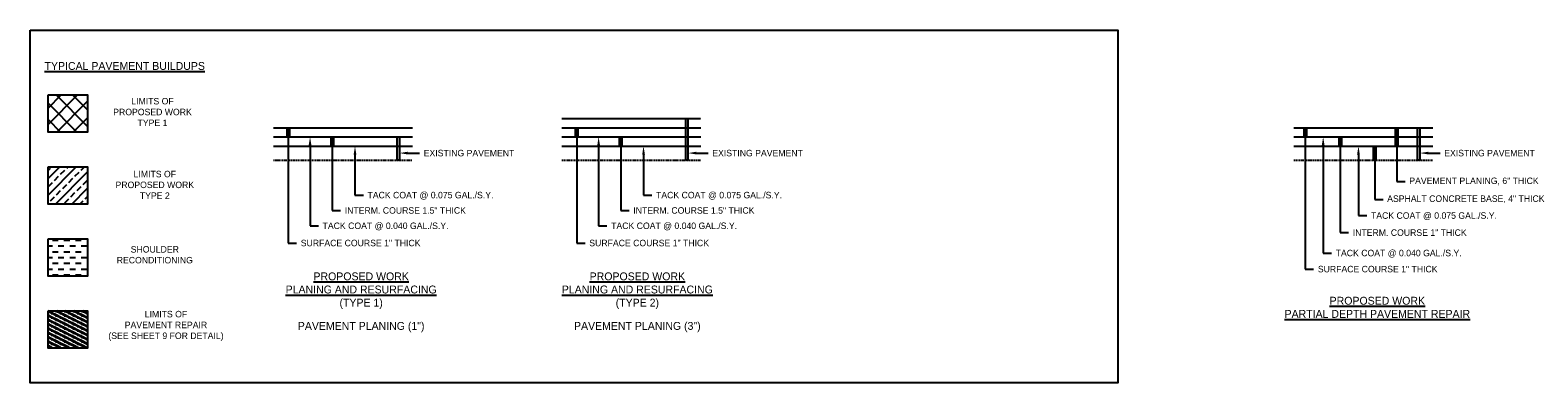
# Model space of a CAD drawing. Header units: feet. Extents: x 2391345 to 2391996, y 899458 to 899610.
import ezdxf
from ezdxf import colors
from ezdxf.entities.mleader import LeaderData, LeaderLine
from ezdxf.math import Vec2, Vec3

# ---------------------------------------------------------------- set-up
doc = ezdxf.new("R2010")
doc.units = ezdxf.units.FT
doc.header["$MEASUREMENT"] = 0
doc.linetypes.add('DASHED', pattern=[0.75, 0.5, -0.25])
doc.linetypes.add('OhDOT_USTN3', pattern=[0.22, 0.165, -0.055])
for name, color, linetype in [('SH_Border', 7, 'Continuous'), ('SH_Data', 7, 'Continuous'), ('XS_P_Pavt_Layers', 251, 'Continuous'), ('XS_P_Pavt_Surface', 251, 'Continuous'), ('XS_X_Pavt', 133, 'OhDOT_USTN3')]:
    doc.layers.add(name, color=color, linetype=linetype)
doc.styles.add('Slanted Normal (0.14) Font 31', font='font31.shx', dxfattribs={"height": 0.14})
doc.styles.add('Slanted Sub-Title (0.17) Font 31', font='font31.shx', dxfattribs={"height": 0.17})

# ---------------------------------------------------------------- blocks, each defined once
blk = doc.blocks.new('_None')

msp = doc.modelspace()

# ---------------------------------------------------------------- hatches: boundary and pattern name
at = {"layer": 'SH_Data', "transparency": 33554687}
h = msp.add_hatch(dxfattribs=at)
h.set_pattern_fill('ANSI37', color=256, scale=40)
h.paths.add_polyline_path([(2391352.76, 899582.35), (2391352.76, 899566.3), (2391369.83, 899566.3), (2391369.83, 899582.35)])
h = msp.add_hatch(color=256, dxfattribs=at)
h.dxf.hatch_style = 1
h.paths.add_polyline_path([(2391628.99, 899572.21), (2391627.99, 899572.21), (2391627.99, 899554.21), (2391628.99, 899554.21)])
h = msp.add_hatch(color=256, dxfattribs=at)
h.dxf.hatch_style = 1
h.paths.add_polyline_path([(2391456.95, 899568.21), (2391455.95, 899568.21), (2391455.95, 899564.21), (2391456.95, 899564.21)])
h = msp.add_hatch(color=256, dxfattribs=at)
h.dxf.hatch_style = 1
h.paths.add_polyline_path([(2391581.49, 899568.21), (2391580.49, 899568.21), (2391580.49, 899564.21), (2391581.49, 899564.21)])
h = msp.add_hatch(color=256, dxfattribs=at)
h.dxf.hatch_style = 1
h.paths.add_polyline_path([(2391895.94, 899568.21), (2391894.94, 899568.21), (2391894.94, 899564.21), (2391895.94, 899564.21)])
h = msp.add_hatch(color=256, dxfattribs=at)
h.dxf.hatch_style = 1
h.paths.add_polyline_path([(2391935.42, 899568.21), (2391934.42, 899568.21), (2391934.42, 899560.21), (2391935.42, 899560.21)])
h = msp.add_hatch(color=256, dxfattribs=at)
h.dxf.hatch_style = 1
h.paths.add_polyline_path([(2391944.92, 899568.21), (2391943.92, 899568.21), (2391943.92, 899554.21), (2391944.92, 899554.21)])
h = msp.add_hatch(color=256, dxfattribs=at)
h.dxf.hatch_style = 1
h.paths.add_polyline_path([(2391475.94, 899564.21), (2391474.94, 899564.21), (2391474.94, 899560.21), (2391475.94, 899560.21)])
h = msp.add_hatch(color=256, dxfattribs=at)
h.dxf.hatch_style = 1
h.paths.add_polyline_path([(2391504.45, 899564.21), (2391503.45, 899564.21), (2391503.45, 899554.21), (2391504.45, 899554.21)])
h = msp.add_hatch(color=256, dxfattribs=at)
h.dxf.hatch_style = 1
h.paths.add_polyline_path([(2391600.49, 899564.21), (2391599.49, 899564.21), (2391599.49, 899560.21), (2391600.49, 899560.21)])
h = msp.add_hatch(color=256, dxfattribs=at)
h.dxf.hatch_style = 1
h.paths.add_polyline_path([(2391911.01, 899564.21), (2391910.01, 899564.21), (2391910.01, 899560.21), (2391911.01, 899560.21)])
h = msp.add_hatch(color=256, dxfattribs=at)
h.dxf.hatch_style = 1
h.paths.add_polyline_path([(2391925.88, 899560.21), (2391924.88, 899560.21), (2391924.88, 899554.21), (2391925.88, 899554.21)])
h = msp.add_hatch(dxfattribs=at)
h.set_pattern_fill('ANSI33', color=256, scale=20)
h.set_pattern_definition([(45, (136619.1863, -14109.848), (-3.535533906, 3.535533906), []), (45, (136622.722, -14109.848), (-3.535533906, 3.535533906), [2.5, -1.25])])
h.paths.add_polyline_path([(2391352.76, 899551.3), (2391352.76, 899535.25), (2391369.83, 899535.25), (2391369.83, 899551.3)])
h = msp.add_hatch(dxfattribs=at)
h.set_pattern_fill('DASH', color=256, scale=20)
h.set_pattern_definition([(0, (136619.6262, -14110.2844), (2.5, 2.5), [2.5, -2.5])])
h.paths.add_polyline_path([(2391352.76, 899520.25), (2391352.76, 899504.19), (2391369.83, 899504.19), (2391369.83, 899520.25)])
h = msp.add_hatch(dxfattribs=at)
h.set_pattern_fill('USCS-CH', color=256, scale=15, angle=90, pattern_type=2)
h.set_pattern_definition([(153.434949, (2e-17, -30.6752), (1e-12, 1.875), [2.0963137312, 0]), (153.434949, (0, -31.0502), (1e-12, 1.875), [2.0963137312, 0])])
h.paths.add_polyline_path([(2391352.76, 899489.19), (2391352.76, 899473.14), (2391369.83, 899473.14), (2391369.83, 899489.19)])

# ---------------------------------------------------------------- linework, layer by layer
at = {"layer": 'SH_Data', "linetype": 'DASHED'}
for p, q in [((2391450.06, 899554.21), (2391510.06, 899554.21)), ((2391574.6, 899554.21), (2391634.6, 899554.21)), ((2391890.53, 899554.21), (2391950.53, 899554.21))]:
    msp.add_line(p, q, dxfattribs=at)
at = {"layer": 'SH_Data'}
for points in [[(2391345.05, 899610.27), (2391814.48, 899610.27), (2391814.48, 899458.15), (2391345.05, 899458.15)], [(2391352.76, 899582.35), (2391369.83, 899582.35), (2391369.83, 899566.3), (2391352.76, 899566.3)], [(2391627.99, 899572.21), (2391628.99, 899572.21), (2391628.99, 899554.21), (2391627.99, 899554.21)], [(2391455.95, 899568.21), (2391456.95, 899568.21), (2391456.95, 899564.21), (2391455.95, 899564.21)], [(2391580.49, 899568.21), (2391581.49, 899568.21), (2391581.49, 899564.21), (2391580.49, 899564.21)], [(2391894.94, 899568.21), (2391895.94, 899568.21), (2391895.94, 899564.21), (2391894.94, 899564.21)], [(2391934.42, 899568.21), (2391935.42, 899568.21), (2391935.42, 899560.21), (2391934.42, 899560.21)], [(2391943.92, 899568.21), (2391944.92, 899568.21), (2391944.92, 899554.21), (2391943.92, 899554.21)], [(2391474.94, 899564.21), (2391475.94, 899564.21), (2391475.94, 899560.21), (2391474.94, 899560.21)], [(2391503.45, 899564.21), (2391504.45, 899564.21), (2391504.45, 899554.21), (2391503.45, 899554.21)], [(2391599.49, 899564.21), (2391600.49, 899564.21), (2391600.49, 899560.21), (2391599.49, 899560.21)], [(2391910.01, 899564.21), (2391911.01, 899564.21), (2391911.01, 899560.21), (2391910.01, 899560.21)], [(2391924.88, 899560.21), (2391925.88, 899560.21), (2391925.88, 899554.21), (2391924.88, 899554.21)], [(2391352.76, 899551.3), (2391369.83, 899551.3), (2391369.83, 899535.25), (2391352.76, 899535.25)], [(2391352.76, 899520.25), (2391369.83, 899520.25), (2391369.83, 899504.19), (2391352.76, 899504.19)], [(2391352.76, 899489.19), (2391369.83, 899489.19), (2391369.83, 899473.14), (2391352.76, 899473.14)]]:
    msp.add_lwpolyline(points, close=True, dxfattribs=at)
at = {"layer": 'XS_P_Pavt_Layers'}
for p, q in [((2391450.06, 899560.21), (2391510.06, 899560.21)), ((2391574.6, 899564.21), (2391634.6, 899564.21)), ((2391574.6, 899560.21), (2391634.6, 899560.21)), ((2391890.53, 899564.21), (2391950.53, 899564.21)), ((2391890.53, 899560.21), (2391950.53, 899560.21))]:
    msp.add_line(p, q, dxfattribs=at)
at = {"layer": 'XS_P_Pavt_Surface'}
for p, q in [((2391450.06, 899568.21), (2391510.06, 899568.21)), ((2391574.6, 899568.21), (2391634.6, 899568.21)), ((2391890.53, 899568.21), (2391950.53, 899568.21))]:
    msp.add_line(p, q, dxfattribs=at)
at = {"layer": 'XS_X_Pavt'}
for p, q in [((2391574.6, 899572.21), (2391634.6, 899572.21)), ((2391450.06, 899564.21), (2391510.06, 899564.21))]:
    msp.add_line(p, q, dxfattribs=at)

# ---------------------------------------------------------------- texts
at = {"layer": 'SH_Border', "char_height": 3.4, "style": 'Slanted Sub-Title (0.17) Font 31'}
for s, insert, width, attachment_point in [('{\\L\\C4;TYPICAL PAVEMENT BUILDUPS }', (2391351.27, 899596.53), 76.9391, 1), ('{\\LPROPOSED WORK\\PPLANING AND RESURFACING} \\P(TYPE 1)', (2391487.92, 899505.77), 72.9193, 2), ('{\\LPROPOSED WORK\\PPLANING AND RESURFACING} \\P(TYPE 2)', (2391607.13, 899505.77), 72.9193, 2), ('{\\LPROPOSED WORK\\PPARTIAL DEPTH PAVEMENT REPAIR}', (2391926.52, 899495.25), 88.6547, 2), ('PAVEMENT PLANING (1")', (2391487.92, 899484.4), 69.6434, 2), ('PAVEMENT PLANING (3")', (2391607.13, 899484.4), 72.9193, 2)]:
    msp.add_mtext(s, dxfattribs=dict(at, insert=insert, width=width, attachment_point=attachment_point))
at = {"layer": 'SH_Data', "char_height": 2.8, "attachment_point": 2, "style": 'Slanted Sub-Title (0.17) Font 31'}
for s, insert, width in [('LIMITS OF \\PPROPOSED WORK \\PTYPE 1', (2391397.86, 899581.04), 36.1937), ('LIMITS OF \\PPROPOSED WORK \\PTYPE 2', (2391398.86, 899549.61), 41.4823), ('SHOULDER \\PRECONDITIONING', (2391398.86, 899517.13), 41.2726), ('LIMITS OF\\PPAVEMENT REPAIR\\P(SEE SHEET 9 FOR DETAIL)', (2391403.68, 899489.19), 57.22)]:
    msp.add_mtext(s, dxfattribs=dict(at, insert=insert, width=width))

# ---------------------------------------------------------------- leaders
at = {"layer": 'SH_Data'}
ml = msp.add_multileader_mtext('Standard', dxfattribs=at)
ml.set_content('\\A1;SURFACE COURSE 1" THICK ', color=256, style='Slanted Normal (0.14) Font 31')
ml.set_leader_properties()
ml.set_arrow_properties(name='NONE')
ml.build(insert=Vec2(0, 0))
ml.multileader.update_dxf_attribs({"dogleg_length": 0.18, "arrow_head_size": 3.6})
ctx = ml.context
ctx.base_point, ctx.char_height, ctx.arrow_head_size, ctx.landing_gap_size, ctx.plane_origin = Vec3(2391460.05, 899518.46), 2.8, 3.6, 1.8, Vec3(2391456.45, 899564.21)
notes = []
notes.append((ctx, [(0, (1, 1, 0), (2391456.45, 899518.46), (1, 0), 3.6, [(0, [(2391456.45, 899568.21)], 0, [])])]))
ctx.mtext.insert, ctx.mtext.flow_direction = Vec3(2391461.85, 899519.86), 5
ml = msp.add_multileader_mtext('Standard', dxfattribs=at)
ml.set_content('\\A1;SURFACE COURSE 1" THICK ', color=256, style='Slanted Normal (0.14) Font 31')
ml.set_leader_properties()
ml.set_arrow_properties(name='NONE')
ml.build(insert=Vec2(0, 0))
ml.multileader.update_dxf_attribs({"dogleg_length": 0.18, "arrow_head_size": 3.6})
ctx = ml.context
ctx.base_point, ctx.char_height, ctx.arrow_head_size, ctx.landing_gap_size, ctx.plane_origin = Vec3(2391584.59, 899518.46), 2.8, 3.6, 1.8, Vec3(2391580.99, 899564.21)
notes.append((ctx, [(0, (1, 1, 0), (2391580.99, 899518.46), (1, 0), 3.6, [(0, [(2391580.99, 899568.21)], 0, [])])]))
ctx.mtext.insert, ctx.mtext.flow_direction = Vec3(2391586.39, 899519.86), 5
ml = msp.add_multileader_mtext('Standard', dxfattribs=at)
ml.set_content('\\A1;SURFACE COURSE 1" THICK ', color=256, style='Slanted Normal (0.14) Font 31')
ml.set_leader_properties()
ml.set_arrow_properties(name='NONE')
ml.build(insert=Vec2(0, 0))
ml.multileader.update_dxf_attribs({"dogleg_length": 0.18, "arrow_head_size": 3.6})
ctx = ml.context
ctx.base_point, ctx.char_height, ctx.arrow_head_size, ctx.landing_gap_size, ctx.plane_origin = Vec3(2391899.04, 899507.21), 2.8, 3.6, 1.8, Vec3(2391895.44, 899564.21)
notes.append((ctx, [(0, (1, 1, 0), (2391895.44, 899507.21), (1, 0), 3.6, [(0, [(2391895.44, 899568.21)], 0, [])])]))
ctx.mtext.insert, ctx.mtext.flow_direction = Vec3(2391900.84, 899508.61), 5
ml = msp.add_multileader_mtext('Standard', dxfattribs=at)
ml.set_content('\\A1;TACK COAT @ 0.040 GAL./S.Y. ', color=256, style='Slanted Normal (0.14) Font 31')
ml.set_leader_properties()
ml.build(insert=Vec2(0, 0))
ml.multileader.update_dxf_attribs({"dogleg_length": 0.18, "arrow_head_size": 3.6})
ctx = ml.context
ctx.base_point, ctx.char_height, ctx.arrow_head_size, ctx.landing_gap_size, ctx.plane_origin = Vec3(2391469.47, 899525.89), 2.8, 3.6, 1.8, Vec3(2391465.87, 899550.21)
notes.append((ctx, [(0, (1, 1, 0), (2391465.87, 899525.89), (1, 0), 3.6, [(0, [(2391465.87, 899564.21)], 0, [])])]))
ctx.mtext.insert, ctx.mtext.flow_direction = Vec3(2391471.27, 899527.29), 5
ml = msp.add_multileader_mtext('Standard', dxfattribs=at)
ml.set_content('\\A1;INTERM. COURSE 1.5" THICK  ', color=256, style='Slanted Normal (0.14) Font 31')
ml.set_leader_properties()
ml.set_arrow_properties(name='NONE')
ml.build(insert=Vec2(0, 0))
ml.multileader.update_dxf_attribs({"dogleg_length": 0.18, "arrow_head_size": 3.6})
ctx = ml.context
ctx.base_point, ctx.char_height, ctx.arrow_head_size, ctx.landing_gap_size, ctx.plane_origin = Vec3(2391479.04, 899532.51), 2.8, 3.6, 1.8, Vec3(2391475.44, 899560.21)
notes.append((ctx, [(0, (1, 1, 0), (2391475.44, 899532.51), (1, 0), 3.6, [(0, [(2391475.44, 899564.21)], 0, [])])]))
ctx.mtext.insert, ctx.mtext.flow_direction = Vec3(2391480.84, 899533.91), 5
ml = msp.add_multileader_mtext('Standard', dxfattribs=at)
ml.set_content('\\A1;TACK COAT @ 0.075 GAL./S.Y.', color=256, style='Slanted Normal (0.14) Font 31')
ml.set_leader_properties()
ml.build(insert=Vec2(0, 0))
ml.multileader.update_dxf_attribs({"dogleg_length": 0.18, "arrow_head_size": 3.6})
ctx = ml.context
ctx.base_point, ctx.char_height, ctx.arrow_head_size, ctx.landing_gap_size, ctx.plane_origin = Vec3(2391488.86, 899539.13), 2.8, 3.6, 1.8, Vec3(2391485.26, 899550.21)
notes.append((ctx, [(0, (1, 1, 0), (2391485.26, 899539.13), (1, 0), 3.6, [(0, [(2391485.26, 899560.21)], 0, [])])]))
ctx.mtext.insert, ctx.mtext.flow_direction = Vec3(2391490.66, 899540.53), 5
ml = msp.add_multileader_mtext('Standard', dxfattribs=at)
ml.set_content('\\A1;EXISTING PAVEMENT ', color=256, style='Slanted Normal (0.14) Font 31')
ml.set_leader_properties()
ml.build(insert=Vec2(0, 0))
ml.multileader.update_dxf_attribs({"dogleg_length": 0.18, "arrow_head_size": 3.6})
ctx = ml.context
ctx.base_point, ctx.char_height, ctx.arrow_head_size, ctx.landing_gap_size, ctx.plane_origin = Vec3(2391513.12, 899557.25), 2.8, 3.6, 1.8, Vec3(2391504.45, 899557.21)
notes.append((ctx, [(0, (1, 1, 0), (2391509.52, 899557.25), (1, 0), 3.6, [(0, [(2391504.45, 899557.25)], 0, [])])]))
ctx.mtext.insert, ctx.mtext.flow_direction = Vec3(2391514.92, 899558.65), 5
ml = msp.add_multileader_mtext('Standard', dxfattribs=at)
ml.set_content('\\A1;TACK COAT @ 0.040 GAL./S.Y. ', color=256, style='Slanted Normal (0.14) Font 31')
ml.set_leader_properties()
ml.build(insert=Vec2(0, 0))
ml.multileader.update_dxf_attribs({"dogleg_length": 0.18, "arrow_head_size": 3.6})
ctx = ml.context
ctx.base_point, ctx.char_height, ctx.arrow_head_size, ctx.landing_gap_size, ctx.plane_origin = Vec3(2391594.02, 899525.89), 2.8, 3.6, 1.8, Vec3(2391590.42, 899550.21)
notes.append((ctx, [(0, (1, 1, 0), (2391590.42, 899525.89), (1, 0), 3.6, [(0, [(2391590.42, 899564.21)], 0, [])])]))
ctx.mtext.insert, ctx.mtext.flow_direction = Vec3(2391595.82, 899527.29), 5
ml = msp.add_multileader_mtext('Standard', dxfattribs=at)
ml.set_content('\\A1;INTERM. COURSE 1.5" THICK  ', color=256, style='Slanted Normal (0.14) Font 31')
ml.set_leader_properties()
ml.set_arrow_properties(name='NONE')
ml.build(insert=Vec2(0, 0))
ml.multileader.update_dxf_attribs({"dogleg_length": 0.18, "arrow_head_size": 3.6})
ctx = ml.context
ctx.base_point, ctx.char_height, ctx.arrow_head_size, ctx.landing_gap_size, ctx.plane_origin = Vec3(2391603.59, 899532.51), 2.8, 3.6, 1.8, Vec3(2391599.99, 899560.21)
notes.append((ctx, [(0, (1, 1, 0), (2391599.99, 899532.51), (1, 0), 3.6, [(0, [(2391599.99, 899564.21)], 0, [])])]))
ctx.mtext.insert, ctx.mtext.flow_direction = Vec3(2391605.39, 899533.91), 5
ml = msp.add_multileader_mtext('Standard', dxfattribs=at)
ml.set_content('\\A1;TACK COAT @ 0.075 GAL./S.Y.', color=256, style='Slanted Normal (0.14) Font 31')
ml.set_leader_properties()
ml.build(insert=Vec2(0, 0))
ml.multileader.update_dxf_attribs({"dogleg_length": 0.18, "arrow_head_size": 3.6})
ctx = ml.context
ctx.base_point, ctx.char_height, ctx.arrow_head_size, ctx.landing_gap_size, ctx.plane_origin = Vec3(2391613.4, 899539.13), 2.8, 3.6, 1.8, Vec3(2391609.8, 899550.21)
notes.append((ctx, [(0, (1, 1, 0), (2391609.8, 899539.13), (1, 0), 3.6, [(0, [(2391609.8, 899560.21)], 0, [])])]))
ctx.mtext.insert, ctx.mtext.flow_direction = Vec3(2391615.2, 899540.53), 5
ml = msp.add_multileader_mtext('Standard', dxfattribs=at)
ml.set_content('\\A1;EXISTING PAVEMENT ', color=256, style='Slanted Normal (0.14) Font 31')
ml.set_leader_properties()
ml.build(insert=Vec2(0, 0))
ml.multileader.update_dxf_attribs({"dogleg_length": 0.18, "arrow_head_size": 3.6})
ctx = ml.context
ctx.base_point, ctx.char_height, ctx.arrow_head_size, ctx.landing_gap_size, ctx.plane_origin = Vec3(2391637.67, 899557.25), 2.8, 3.6, 1.8, Vec3(2391628.99, 899557.21)
notes.append((ctx, [(0, (1, 1, 0), (2391634.07, 899557.25), (1, 0), 3.6, [(0, [(2391628.99, 899557.25)], 0, [])])]))
ctx.mtext.insert, ctx.mtext.flow_direction = Vec3(2391639.47, 899558.65), 5
ml = msp.add_multileader_mtext('Standard', dxfattribs=at)
ml.set_content('\\A1;TACK COAT @ 0.040 GAL./S.Y. ', color=256, style='Slanted Normal (0.14) Font 31')
ml.set_leader_properties()
ml.build(insert=Vec2(0, 0))
ml.multileader.update_dxf_attribs({"dogleg_length": 0.18, "arrow_head_size": 3.6})
ctx = ml.context
ctx.base_point, ctx.char_height, ctx.arrow_head_size, ctx.landing_gap_size, ctx.plane_origin = Vec3(2391906.75, 899514.14), 2.8, 3.6, 1.8, Vec3(2391903.15, 899550.21)
notes.append((ctx, [(0, (1, 1, 0), (2391903.15, 899514.14), (1, 0), 3.6, [(0, [(2391903.15, 899564.21)], 0, [])])]))
ctx.mtext.insert, ctx.mtext.flow_direction = Vec3(2391908.55, 899515.54), 5
ml = msp.add_multileader_mtext('Standard', dxfattribs=at)
ml.set_content('\\A1;INTERM. COURSE 1" THICK  ', color=256, style='Slanted Normal (0.14) Font 31')
ml.set_leader_properties()
ml.set_arrow_properties(name='NONE')
ml.build(insert=Vec2(0, 0))
ml.multileader.update_dxf_attribs({"dogleg_length": 0.18, "arrow_head_size": 3.6})
ctx = ml.context
ctx.base_point, ctx.char_height, ctx.arrow_head_size, ctx.landing_gap_size, ctx.plane_origin = Vec3(2391914.11, 899522.94), 2.8, 3.6, 1.8, Vec3(2391910.51, 899560.21)
notes.append((ctx, [(0, (1, 1, 0), (2391910.51, 899522.94), (1, 0), 3.6, [(0, [(2391910.51, 899564.21)], 0, [])])]))
ctx.mtext.insert, ctx.mtext.flow_direction = Vec3(2391915.91, 899524.34), 5
ml = msp.add_multileader_mtext('Standard', dxfattribs=at)
ml.set_content('\\A1;TACK COAT @ 0.075 GAL./S.Y.', color=256, style='Slanted Normal (0.14) Font 31')
ml.set_leader_properties()
ml.build(insert=Vec2(0, 0))
ml.multileader.update_dxf_attribs({"dogleg_length": 0.18, "arrow_head_size": 3.6})
ctx = ml.context
ctx.base_point, ctx.char_height, ctx.arrow_head_size, ctx.landing_gap_size, ctx.plane_origin = Vec3(2391921.98, 899530.3), 2.8, 3.6, 1.8, Vec3(2391918.38, 899550.21)
notes.append((ctx, [(0, (1, 1, 0), (2391918.38, 899530.3), (1, 0), 3.6, [(0, [(2391918.38, 899560.21)], 0, [])])]))
ctx.mtext.insert, ctx.mtext.flow_direction = Vec3(2391923.78, 899531.7), 5
ml = msp.add_multileader_mtext('Standard', dxfattribs=at)
ml.set_content('\\A1;PAVEMENT PLANING, 6" THICK', color=256, style='Slanted Normal (0.14) Font 31')
ml.set_leader_properties()
ml.set_arrow_properties(name='NONE')
ml.build(insert=Vec2(0, 0))
ml.multileader.update_dxf_attribs({"dogleg_length": 0.18, "arrow_head_size": 3.6})
ctx = ml.context
ctx.base_point, ctx.char_height, ctx.arrow_head_size, ctx.landing_gap_size, ctx.plane_origin = Vec3(2391938.52, 899545), 2.8, 3.6, 1.8, Vec3(2391934.92, 899560.21)
notes.append((ctx, [(0, (1, 1, 0), (2391934.92, 899545), (1, 0), 3.6, [(0, [(2391934.92, 899564.21)], 0, [])])]))
ctx.mtext.insert, ctx.mtext.flow_direction = Vec3(2391940.32, 899546.7), 5
ml = msp.add_multileader_mtext('Standard', dxfattribs=at)
ml.set_content('\\A1;EXISTING PAVEMENT ', color=256, style='Slanted Normal (0.14) Font 31')
ml.set_leader_properties()
ml.build(insert=Vec2(0, 0))
ml.multileader.update_dxf_attribs({"dogleg_length": 0.18, "arrow_head_size": 3.6})
ctx = ml.context
ctx.base_point, ctx.char_height, ctx.arrow_head_size, ctx.landing_gap_size, ctx.plane_origin = Vec3(2391953.59, 899557.25), 2.8, 3.6, 1.8, Vec3(2391944.92, 899557.21)
notes.append((ctx, [(0, (1, 1, 0), (2391949.99, 899557.25), (1, 0), 3.6, [(0, [(2391944.92, 899557.25)], 0, [])])]))
ctx.mtext.insert, ctx.mtext.flow_direction = Vec3(2391955.39, 899558.65), 5
ml = msp.add_multileader_mtext('Standard', dxfattribs=at)
ml.set_content('\\A1;ASPHALT CONCRETE BASE, 4" THICK', color=256, style='Slanted Normal (0.14) Font 31')
ml.set_leader_properties()
ml.set_arrow_properties(name='NONE')
ml.build(insert=Vec2(0, 0))
ml.multileader.update_dxf_attribs({"dogleg_length": 0.18, "arrow_head_size": 3.6})
ctx = ml.context
ctx.base_point, ctx.char_height, ctx.arrow_head_size, ctx.landing_gap_size, ctx.plane_origin = Vec3(2391928.98, 899537.28), 2.8, 3.6, 1.8, Vec3(2391925.38, 899552.49)
notes.append((ctx, [(0, (1, 1, 0), (2391925.38, 899537.28), (1, 0), 3.6, [(0, [(2391925.38, 899556.49)], 0, [])])]))
ctx.mtext.insert, ctx.mtext.flow_direction = Vec3(2391930.78, 899538.99), 5
for ctx, leaders in notes:
    for number, flags, end, landing, length, lines in leaders:
        leader = LeaderData()
        leader.index, (leader.has_last_leader_line, leader.has_dogleg_vector, leader.attachment_direction) = number, flags
        leader.last_leader_point, leader.dogleg_vector, leader.dogleg_length = Vec3(end), Vec3(landing), length
        for number, points, colour, breaks in lines:
            line = LeaderLine()
            line.index, line.vertices, line.color, line.breaks = number, Vec3.list(points), colors.encode_raw_color(colour), breaks
            leader.lines.append(line)
        ctx.leaders.append(leader)

doc.saveas('drawing.dxf')
